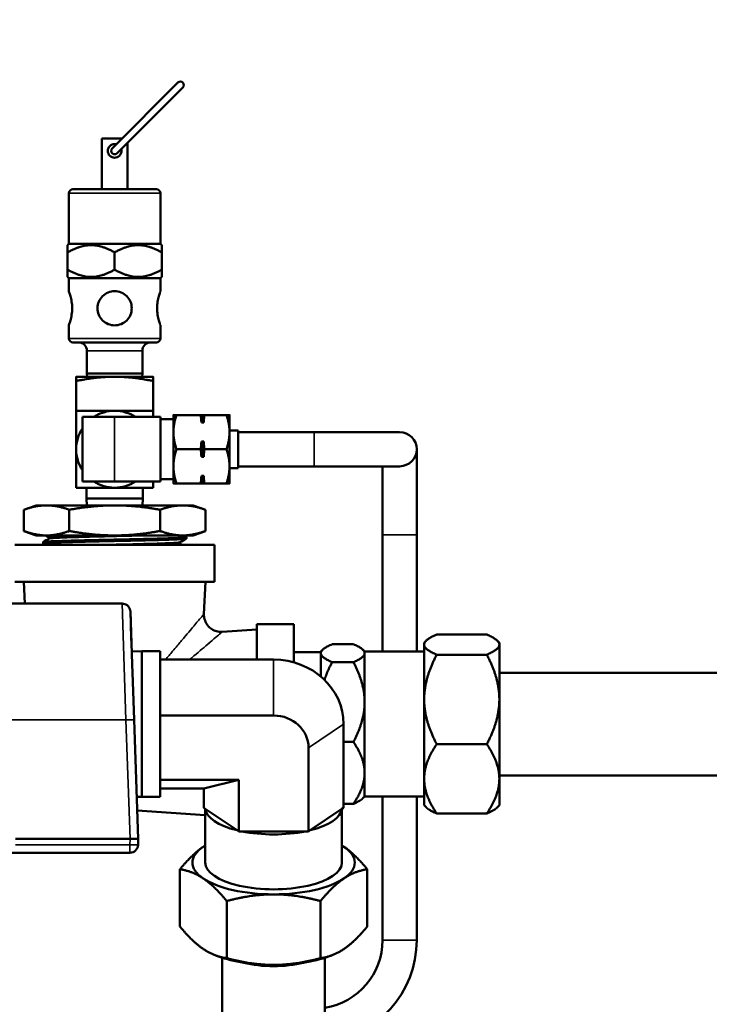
# Model space of a CAD drawing. Header units: inches. Extents: x 1 to 237, y 4 to 150.
# Tile 36 of 237: x 34.17 to 39.21, y 124.3 to 131.5. Entities that reach past the tile are written whole.
import ezdxf

# ---------------------------------------------------------------- set-up
doc = ezdxf.new("R2010")
doc.units = ezdxf.units.IN
doc.header["$LTSCALE"] = 7
doc.header["$MEASUREMENT"] = 0
for name, color, linetype, lineweight in [('Dimension (ANSI)', 7, 'Continuous', 25), ('Visible (ANSI)', 7, 'Continuous', 50), ('Visible Narrow (ANSI)', 7, 'Continuous', 35)]:
    doc.layers.add(name, color=color, linetype=linetype, lineweight=lineweight)
doc.styles.add('Dimension Text', font='tahoma.ttf')
doc.dimstyles.new('Dual Dimension', dxfattribs={"dimscale": 7, "dimtxt": 0.12, "dimasz": 0.098425, "dimexe": 0.125, "dimexo": 0.0625, "dimgap": 0.031496, "dimtad": 0, "dimtih": 1, "dimtoh": 1, "dimrnd": 1e-08, "dimzin": 4, "dimdsep": 46, "dimtxsty": 'Dimension Text', "dimcen": 0.09, "dimdle": 0.393701, "dimclrd": 256, "dimclre": 256, "dimclrt": 256, "dimadec": 0, "dimazin": 1, "dimtfac": 1, "dimtofl": 0, "dimtmove": 0, "dimatfit": 3, "dimfxl": 1, "dimtolj": 1, "dimtzin": 4, "dimlwd": -1, "dimlwe": -1, "dimarcsym": 0})

# ---------------------------------------------------------------- blocks, each defined once
blk = doc.blocks.new('*D10')
at = {"layer": 'Defpoints', "color": 0, "transparency": 16777216}
for p in [(20.6089, 136.146), (20.6089, 123.4689), (99.1107, 113.146)]:
    blk.add_point(p, dxfattribs=at)
at = {"layer": 'Dimension (ANSI)', "transparency": 16777216}
for p, q in [((20.6089, 123.9064), (20.6089, 137.021)), ((99.1107, 113.5835), (99.1107, 137.021)), ((21.2979, 136.146), (55.6692, 136.146)), ((98.4217, 136.146), (64.0504, 136.146))]:
    blk.add_line(p, q, dxfattribs=at)
for points in [[(21.2979, 136.2609), (21.2979, 136.0312), (20.6089, 136.146)], [(98.4217, 136.2609), (98.4217, 136.0312), (99.1107, 136.146)]]:
    blk.add_solid(points, dxfattribs=at)
at = {"layer": 'Dimension (ANSI)', "transparency": 16777216, "insert": (59.8598, 136.146), "char_height": 0.84, "attachment_point": 5, "style": 'Dimension Text'}
blk.add_mtext('\\A1;{\\H3.0x;(}\\S78.50^ 1993.9 mm;{\\H3.0x;)}', dxfattribs=at)
blk = doc.blocks.new('*D11')
at = {"layer": 'Defpoints', "color": 0, "transparency": 16777216}
for p in [(10.074, 130.5955), (33.1961, 130.5955), (38.0511, 76.336)]:
    blk.add_point(p, dxfattribs=at)
at = {"layer": 'Dimension (ANSI)', "transparency": 16777216}
for p, q in [((32.7586, 130.5955), (9.199, 130.5955)), ((10.074, 129.9066), (10.074, 105.3516)), ((10.074, 77.025), (10.074, 101.58)), ((37.6136, 76.336), (9.199, 76.336))]:
    blk.add_line(p, q, dxfattribs=at)
for points in [[(9.9592, 129.9066), (10.1888, 129.9066), (10.074, 130.5955)], [(9.9592, 77.025), (10.1888, 77.025), (10.074, 76.336)]]:
    blk.add_solid(points, dxfattribs=at)
at = {"layer": 'Dimension (ANSI)', "transparency": 16777216, "insert": (10.074, 103.4658), "char_height": 0.84, "attachment_point": 5, "style": 'Dimension Text'}
blk.add_mtext('\\A1;{\\H3.0x;(}\\S54.26^ 1378.2 mm;{\\H3.0x;)}', dxfattribs=at)

msp = doc.modelspace()

# ---------------------------------------------------------------- linework, layer by layer
at = {"layer": 'Visible (ANSI)'}
for p, q in [((35.3262, 131.0371), (34.8454, 130.5562)), ((34.8807, 130.5209), (35.3616, 131.0017)), ((34.9177, 130.6285), (34.7696, 130.6285)), ((34.7696, 130.2585), (34.7696, 130.6285)), ((34.9566, 130.2585), (34.9566, 130.5967)), ((34.5281, 129.8585), (34.5281, 130.2285)), ((35.1681, 130.2585), (34.5581, 130.2585)), ((35.1981, 129.8585), (35.1981, 130.2285)), ((34.5281, 129.8585), (34.5191, 129.8495)), ((34.5191, 129.7963), (34.5191, 129.8495)), ((34.5191, 129.6708), (34.5191, 129.7963)), ((35.1981, 129.8585), (34.5281, 129.8585)), ((34.8631, 129.6708), (34.8631, 129.7963)), ((35.1981, 129.8585), (35.2071, 129.8495)), ((35.2071, 129.8495), (35.2071, 129.7963)), ((35.2071, 129.6708), (35.2071, 129.7963)), ((34.5191, 129.6708), (34.5191, 129.6175)), ((35.2071, 129.6175), (35.2071, 129.6708)), ((34.5281, 129.6085), (34.5191, 129.6175)), ((35.1981, 129.6085), (34.5281, 129.6085)), ((34.5281, 129.5135), (34.5281, 129.6085)), ((35.1981, 129.6085), (35.2071, 129.6175)), ((35.1981, 129.5135), (35.1981, 129.6085)), ((34.5281, 129.1685), (34.5281, 129.2635)), ((35.1981, 129.1685), (35.1981, 129.2635)), ((34.5581, 129.1385), (35.1681, 129.1385)), ((34.6606, 129.0785), (34.6606, 128.9115)), ((35.0656, 129.0785), (35.0656, 128.9115)), ((34.8631, 128.8885), (34.5821, 128.8885)), ((34.5821, 128.8574), (34.5821, 128.6395)), ((34.6606, 128.9115), (35.0656, 128.9115)), ((34.6614, 128.8885), (34.6606, 128.9115)), ((35.1441, 128.8885), (34.8631, 128.8885)), ((35.0648, 128.8885), (35.0656, 128.9115)), ((35.1441, 128.8574), (35.1441, 128.6395)), ((34.8631, 128.5945), (34.6271, 128.5945)), ((34.6271, 128.1225), (34.6271, 128.5945)), ((34.8631, 128.5945), (35.1991, 128.5945)), ((35.1991, 128.5945), (35.1991, 128.1225)), ((35.2931, 128.5773), (35.1991, 128.5773)), ((35.2931, 128.6085), (35.2931, 128.4835)), ((35.4928, 128.6085), (35.3154, 128.6085)), ((35.4975, 128.5529), (35.4975, 128.6085)), ((35.4975, 128.6085), (35.5143, 128.6085)), ((35.5143, 128.5529), (35.5143, 128.6085)), ((35.6807, 128.6085), (35.5189, 128.6085)), ((35.7031, 128.4835), (35.7031, 128.6085)), ((35.5143, 128.5529), (35.4975, 128.5529)), ((35.7031, 128.496), (35.7671, 128.496)), ((35.7671, 128.496), (35.7671, 128.221)), ((35.2931, 128.4835), (35.2931, 128.2335)), ((35.7031, 128.2335), (35.7031, 128.4835)), ((35.7671, 128.4835), (36.3221, 128.4835)), ((36.9471, 128.4835), (36.3221, 128.4835)), ((35.4928, 128.3585), (35.3154, 128.3585)), ((35.4975, 128.3029), (35.4975, 128.4142)), ((35.4975, 128.4142), (35.5143, 128.4142)), ((35.5143, 128.3029), (35.5143, 128.4142)), ((35.6807, 128.3585), (35.5189, 128.3585)), ((37.0721, 127.7335), (37.0721, 128.3585)), ((35.5143, 128.3029), (35.4975, 128.3029)), ((35.2931, 128.2335), (35.2931, 128.1085)), ((35.7031, 128.1085), (35.7031, 128.2335)), ((35.7031, 128.221), (35.7671, 128.221)), ((35.7671, 128.2335), (36.3221, 128.2335)), ((36.3221, 128.2335), (36.9471, 128.2335)), ((36.8221, 128.2335), (36.8221, 127.7335)), ((35.2931, 128.1398), (35.1991, 128.1398)), ((35.4975, 128.1085), (35.4975, 128.1642)), ((35.4975, 128.1642), (35.5143, 128.1642)), ((35.5143, 128.1085), (35.5143, 128.1642)), ((34.8631, 128.1225), (34.6271, 128.1225)), ((34.6578, 127.9994), (34.6578, 128.0775)), ((34.8631, 128.1225), (35.1991, 128.1225)), ((35.0684, 127.9994), (35.0684, 128.0775)), ((35.4928, 128.1085), (35.3154, 128.1085)), ((35.5143, 128.1085), (35.4975, 128.1085)), ((35.6807, 128.1085), (35.5189, 128.1085)), ((35.0684, 127.9994), (34.6578, 127.9994)), ((34.6594, 127.9485), (34.6578, 127.9994)), ((35.0668, 127.9485), (35.0684, 127.9994)), ((34.2881, 127.9485), (34.1991, 127.9162)), ((34.3651, 127.9485), (34.2881, 127.9485)), ((34.8631, 127.9485), (34.3651, 127.9485)), ((35.361, 127.9485), (34.8631, 127.9485)), ((35.4381, 127.9485), (35.361, 127.9485)), ((35.4381, 127.9485), (35.527, 127.9162)), ((34.1991, 127.7609), (34.1991, 127.9162)), ((34.5311, 127.7609), (34.5311, 127.9162)), ((35.195, 127.7609), (35.195, 127.9162)), ((35.527, 127.7609), (35.527, 127.9162)), ((34.2881, 127.7285), (34.1991, 127.7609)), ((34.3651, 127.7285), (34.2881, 127.7285)), ((34.3841, 127.7144), (34.3596, 127.7285)), ((34.3651, 127.7285), (34.8631, 127.7285)), ((34.3841, 127.7146), (34.3841, 127.7059)), ((35.361, 127.7285), (34.8631, 127.7285)), ((35.4381, 127.7285), (35.361, 127.7285)), ((35.3659, 127.7285), (35.3873, 127.7162)), ((35.3874, 127.7057), (35.3877, 127.7157)), ((35.4381, 127.7285), (35.527, 127.7609)), ((36.8221, 127.7335), (36.8221, 126.8805)), ((37.0721, 127.7335), (37.0721, 126.8805)), ((34.1331, 127.6605), (35.5931, 127.6605)), ((34.3399, 127.67), (34.3396, 127.68)), ((34.3559, 127.6605), (34.3403, 127.6696)), ((35.3409, 127.6787), (35.3409, 127.67)), ((35.3409, 127.6702), (35.3577, 127.6605)), ((35.5931, 127.6605), (35.5931, 127.3905)), ((35.5931, 127.3905), (34.1331, 127.3905)), ((34.2066, 127.2305), (34.1997, 127.3905)), ((35.5163, 127.1543), (35.5265, 127.3905)), ((34.9181, 127.2305), (34.0746, 127.2305)), ((34.9181, 127.2305), (34.9181, 127.2305)), ((34.9781, 127.1726), (34.9915, 126.7889)), ((34.982, 127.0608), (34.9867, 126.9255)), ((35.9031, 126.8209), (35.9031, 127.0805)), ((35.9031, 127.0805), (36.1731, 127.0805)), ((36.1731, 126.8008), (36.1731, 127.0805)), ((35.6497, 127.0242), (35.9031, 127.0415)), ((37.5842, 127.0043), (37.218, 127.0043)), ((35.3378, 126.9428), (35.3378, 126.9428)), ((36.4531, 126.9338), (36.6091, 126.9338)), ((37.1261, 126.9445), (37.1402, 126.9587)), ((37.1261, 126.9445), (37.1261, 126.9307)), ((37.1261, 126.5303), (37.1261, 126.9307)), ((37.6761, 126.9445), (37.6619, 126.9587)), ((37.6761, 126.9307), (37.6761, 126.9445)), ((37.6761, 126.5303), (37.6761, 126.9307)), ((34.9883, 126.8805), (35.0628, 126.8828)), ((35.0628, 125.8183), (35.0628, 126.8828)), ((35.0628, 126.8828), (35.1954, 126.8828)), ((35.1954, 126.8828), (35.1954, 125.8183)), ((35.4965, 126.8935), (35.4966, 126.8935)), ((36.1731, 126.8755), (36.3711, 126.8755)), ((36.3711, 126.8805), (36.3837, 126.8932)), ((36.3711, 126.8805), (36.3711, 126.8682)), ((36.3711, 126.6969), (36.3711, 126.8682)), ((36.6911, 126.8805), (36.6785, 126.8932)), ((36.6911, 126.8682), (36.6911, 126.8805)), ((36.6911, 126.8805), (37.1261, 126.8805)), ((36.6911, 126.511), (36.6911, 126.8682)), ((37.5842, 126.8572), (37.218, 126.8572)), ((34.9915, 126.7889), (34.996, 126.66)), ((35.1954, 126.8209), (36.0254, 126.8209)), ((36.4531, 126.8026), (36.6091, 126.8026)), ((40.6586, 126.7255), (37.6761, 126.7255)), ((34.996, 126.66), (35.0057, 126.3813)), ((36.6911, 125.9933), (36.6911, 126.511)), ((37.1261, 125.9502), (37.1261, 126.5303)), ((37.6761, 125.9502), (37.6761, 126.5303)), ((35.1954, 126.4128), (36.0254, 126.4128)), ((35.0361, 125.5105), (35.0057, 126.3813)), ((36.5363, 126.3505), (36.5363, 125.7393)), ((36.5363, 126.2193), (36.6091, 126.2193)), ((37.5842, 126.2035), (37.218, 126.2035)), ((36.2809, 126.1776), (36.2809, 125.5664)), ((36.6911, 125.8205), (36.6911, 125.9933)), ((35.1954, 125.9425), (35.7699, 125.9425)), ((35.5144, 125.8802), (35.7699, 125.9425)), ((35.7699, 125.9425), (35.7699, 125.5664)), ((37.1261, 125.9502), (37.1261, 125.7565)), ((40.6586, 125.9755), (37.6761, 125.9755)), ((37.6761, 125.7565), (37.6761, 125.9502)), ((35.1954, 125.8802), (35.5144, 125.8802)), ((35.5144, 125.8802), (35.5144, 125.7393)), ((35.0253, 125.8194), (35.0628, 125.8183)), ((35.0628, 125.8183), (35.1954, 125.8183)), ((36.5363, 125.7673), (36.6091, 125.7673)), ((36.6911, 125.8205), (36.6785, 125.8079)), ((36.6911, 125.8205), (37.1261, 125.8205)), ((36.8221, 125.8205), (36.8221, 124.771)), ((37.0721, 125.8205), (37.0721, 124.771)), ((35.0288, 125.7191), (35.5254, 125.6853)), ((35.5258, 125.7317), (35.5144, 125.7393)), ((35.5254, 125.338), (35.5254, 125.7319)), ((35.7586, 125.5741), (35.5258, 125.7317)), ((36.525, 125.7317), (36.2922, 125.5741)), ((36.5363, 125.7393), (36.525, 125.7317)), ((36.5254, 125.338), (36.5254, 125.7319)), ((37.1261, 125.7565), (37.1402, 125.7424)), ((37.5842, 125.6968), (37.218, 125.6968)), ((37.6761, 125.7565), (37.6619, 125.7424)), ((35.7699, 125.5664), (35.7586, 125.5741)), ((35.7926, 125.5664), (35.7699, 125.5664)), ((36.2582, 125.5664), (35.7926, 125.5664)), ((36.2809, 125.5664), (36.2582, 125.5664)), ((36.2922, 125.5741), (36.2809, 125.5664)), ((34.9761, 125.5105), (34.1382, 125.5105)), ((35.0361, 125.5105), (34.9761, 125.5105)), ((35.0346, 125.4685), (35.0361, 125.5105)), ((34.0264, 125.4105), (34.9747, 125.4105)), ((35.3401, 124.8713), (35.3401, 125.2892)), ((36.7107, 124.8713), (36.7107, 125.2892)), ((35.6827, 124.6394), (35.6827, 125.0573)), ((36.368, 124.6394), (36.368, 125.0573)), ((35.6231, 124.652), (35.604, 124.6589)), ((35.6504, 124.6428), (35.6504, 123.6488)), ((36.4004, 124.6428), (36.4004, 123.6488)), ((36.4277, 124.652), (36.4468, 124.6589))]:
    msp.add_line(p, q, dxfattribs=at)
for centre, radius, start, end in [((35.3439, 131.0194), 0.025, 315, 135), ((34.8631, 130.5385), 0.025, 135, 315), ((34.5581, 130.2285), 0.03, 90, 180), ((35.1681, 130.2285), 0.03, 0, 90), ((34.5581, 129.1685), 0.03, 180, 270), ((35.1681, 129.1685), 0.03, 270, 0), ((34.6006, 129.0785), 0.06, 0, 90), ((35.1256, 129.0785), 0.06, 90, 180), ((34.8631, 128.3585), 0.281, 90, 122.87491), ((34.8631, 128.3585), 0.281, 57.12509, 90), ((34.8631, 128.3585), 0.281, 147.12509, 180), ((36.9471, 128.3585), 0.125, 270, 90), ((34.8631, 128.3585), 0.281, 180, 212.87491), ((34.8631, 128.3585), 0.281, 237.12509, 270), ((34.8631, 128.3585), 0.281, 270, 302.87491), ((34.9747, 125.4705), 0.06, 270, 358), ((36.3221, 124.771), 0.75, 275.99349, 0), ((36.3221, 124.771), 0.5, 279.01095, 0)]:
    msp.add_arc(centre, radius, start, end, dxfattribs=at)
for centre, major_axis, ratio, start_param, end_param in [((36.0254, 126.3505), (0.511, 0), 0.920505, 0, 1.570796), ((36.0254, 126.1776), (0.2555, 0), 0.920505, 0, 1.570796), ((36.0254, 125.7393), (-0.5, 0), 0.390731, 0.039296, 1.007901), ((36.0254, 125.7393), (0.5, 0), 0.390731, 5.275284, 6.243889), ((36.0254, 125.7393), (-0.5, 0), 0.390731, 1.086494, 2.055099), ((36.0254, 125.338), (-0.5935, 0), 0.390731, 5.759587, 6.806784), ((36.0254, 125.338), (-0.5935, 0), 0.390731, 5.714222, 5.759587), ((36.0254, 125.338), (-0.5935, 0), 0.390731, 3.665191, 3.710556), ((36.0254, 125.338), (0.5935, 0), 0.390731, 5.759587, 6.806784), ((36.0254, 125.338), (-0.5, 0), 0.390731, 0, 3.141593), ((36.0254, 125.338), (0.5935, 0), 0.390731, 3.665191, 4.712389), ((36.0254, 125.338), (0.5935, 0), 0.390731, 4.712389, 5.759587), ((36.0254, 124.8225), (-0.5935, 0), 0.390731, 0.825979, 1.570796), ((36.0254, 124.8225), (-0.5935, 0), 0.390731, 1.570796, 2.315613), ((36.0254, 124.7341), (0.392, 0), 0.390731, 4.123345, 5.301433)]:
    msp.add_ellipse(centre, major_axis=major_axis, ratio=ratio, start_param=start_param, end_param=end_param, dxfattribs=at)
for points, knots in [([(34.9131, 130.5385), (34.9131, 130.5321), (34.9118, 130.5254), (34.9066, 130.5131), (34.9028, 130.5076), (34.8941, 130.4988), (34.8885, 130.495), (34.8762, 130.4899), (34.8695, 130.4885), (34.8567, 130.4885), (34.8499, 130.4899), (34.8376, 130.495), (34.8321, 130.4988), (34.8233, 130.5076), (34.8195, 130.5131), (34.8144, 130.5254), (34.8131, 130.5321), (34.8131, 130.5385), (34.8131, 130.545), (34.8144, 130.5517), (34.8195, 130.564), (34.8233, 130.5695), (34.8321, 130.5783), (34.8376, 130.5821), (34.8499, 130.5872), (34.8567, 130.5885), (34.8673, 130.5885), (34.8717, 130.588), (34.876, 130.5868)], [-0.3918707, -0.3918707, -0.3918707, -0.3918707, -0.3427956, -0.3427956, -0.2937205, -0.2937205, -0.2448279, -0.2448279, -0.1959354, -0.1959354, -0.1470428, -0.1470428, -0.0981502, -0.0981502, -0.0490751, -0.0490751, 0, 0, 0, 0.0490751, 0.0490751, 0.0981502, 0.0981502, 0.1470428, 0.1470428, 0.1959354, 0.1959354, 0.2283593, 0.2283593, 0.2283593, 0.2283593]), ([(34.5281, 129.5135), (34.5281, 129.5135), (34.5293, 129.5103), (34.5338, 129.4975), (34.5369, 129.4879), (34.543, 129.4659), (34.5462, 129.452), (34.5509, 129.4212), (34.5523, 129.4044), (34.5523, 129.3885)], [0.483503, 0.483503, 0.483503, 0.483503, 0.6043335, 0.6043335, 0.7251639, 0.7251639, 0.846085, 0.846085, 0.967006, 0.967006, 0.967006, 0.967006]), ([(34.9881, 129.3885), (34.9881, 129.3727), (34.9849, 129.3559), (34.9721, 129.3251), (34.9625, 129.3112), (34.9405, 129.2891), (34.9265, 129.2796), (34.8957, 129.2667), (34.8789, 129.2635), (34.8472, 129.2635), (34.8304, 129.2667), (34.7996, 129.2796), (34.7857, 129.2891), (34.7637, 129.3112), (34.7541, 129.3251), (34.7413, 129.3559), (34.7381, 129.3727), (34.7381, 129.3885), (34.7381, 129.4044), (34.7413, 129.4212), (34.7541, 129.452), (34.7637, 129.4659), (34.7857, 129.4879), (34.7996, 129.4975), (34.8304, 129.5103), (34.8472, 129.5135), (34.8789, 129.5135), (34.8957, 129.5103), (34.9265, 129.4975), (34.9405, 129.4879), (34.9625, 129.4659), (34.9721, 129.452), (34.9849, 129.4212), (34.9881, 129.4044), (34.9881, 129.3885)], [-0.967006, -0.967006, -0.967006, -0.967006, -0.846085, -0.846085, -0.725164, -0.725164, -0.604333, -0.604333, -0.483503, -0.483503, -0.362673, -0.362673, -0.241842, -0.241842, -0.120921, -0.120921, 0, 0, 0, 0.120921, 0.120921, 0.241842, 0.241842, 0.362673, 0.362673, 0.483503, 0.483503, 0.604333, 0.604333, 0.725164, 0.725164, 0.846085, 0.846085, 0.967006, 0.967006, 0.967006, 0.967006]), ([(35.1981, 129.2635), (35.1981, 129.2635), (35.1968, 129.2667), (35.1924, 129.2796), (35.1892, 129.2891), (35.1832, 129.3112), (35.1799, 129.3251), (35.1752, 129.3559), (35.1739, 129.3727), (35.1739, 129.4044), (35.1752, 129.4212), (35.1799, 129.452), (35.1832, 129.4659), (35.1892, 129.4879), (35.1924, 129.4975), (35.1968, 129.5103), (35.1981, 129.5135), (35.1981, 129.5135)], [-1.4505091, -1.4505091, -1.4505091, -1.4505091, -1.3296786, -1.3296786, -1.2088482, -1.2088482, -1.0879271, -1.0879271, -0.967006, -0.967006, -0.846085, -0.846085, -0.7251639, -0.7251639, -0.6043335, -0.6043335, -0.483503, -0.483503, -0.483503, -0.483503]), ([(34.5523, 129.3885), (34.5523, 129.3727), (34.5509, 129.3559), (34.5462, 129.3251), (34.543, 129.3112), (34.5369, 129.2891), (34.5338, 129.2796), (34.5293, 129.2667), (34.5281, 129.2635), (34.5281, 129.2635)], [-0.967006, -0.967006, -0.967006, -0.967006, -0.846085, -0.846085, -0.7251639, -0.7251639, -0.6043335, -0.6043335, -0.483503, -0.483503, -0.483503, -0.483503]), ([(35.3873, 127.7162), (35.3874, 127.7161), (35.3874, 127.7161), (35.388, 127.7156), (35.3875, 127.7152), (35.3856, 127.7147), (35.385, 127.7145), (35.383, 127.7141), (35.3813, 127.7139), (35.3761, 127.7133), (35.372, 127.7129), (35.3635, 127.7122), (35.3596, 127.712), (35.3538, 127.7116), (35.3524, 127.7115), (35.3486, 127.7113), (35.3462, 127.7112), (35.3387, 127.7108), (35.3335, 127.7105), (35.3206, 127.7099), (35.3127, 127.7095), (35.301, 127.7091), (35.2978, 127.7089), (35.2881, 127.7086), (35.2814, 127.7083), (35.2634, 127.7077), (35.2517, 127.7073), (35.2312, 127.7067), (35.2227, 127.7064), (35.2111, 127.7061), (35.2083, 127.706), (35.2006, 127.7058), (35.1956, 127.7057), (35.1819, 127.7053), (35.1729, 127.705), (35.1506, 127.7044), (35.137, 127.7041), (35.118, 127.7036), (35.1128, 127.7035), (35.0977, 127.7031), (35.0875, 127.7029), (35.0625, 127.7023), (35.0474, 127.7019), (35.0199, 127.7013), (35.0076, 127.701), (34.9913, 127.7007), (34.9874, 127.7006), (34.9772, 127.7004), (34.9709, 127.7002), (34.9494, 127.6997), (34.9341, 127.6994), (34.9048, 127.6987), (34.8908, 127.6984), (34.8649, 127.6979), (34.8529, 127.6976), (34.8271, 127.697), (34.8133, 127.6967), (34.7829, 127.6961), (34.7663, 127.6957), (34.7409, 127.6952), (34.7319, 127.695), (34.7161, 127.6946), (34.7092, 127.6945), (34.6929, 127.6941), (34.6835, 127.6939), (34.6553, 127.6932), (34.6368, 127.6928), (34.6089, 127.6921), (34.5992, 127.6918), (34.5748, 127.6912), (34.5604, 127.6908), (34.5335, 127.6901), (34.521, 127.6898), (34.5042, 127.6893), (34.4995, 127.6891), (34.4723, 127.6883), (34.4516, 127.6876), (34.4269, 127.6866), (34.4208, 127.6864), (34.4056, 127.6858), (34.3971, 127.6854), (34.3824, 127.6846), (34.3761, 127.6843), (34.3683, 127.6838), (34.3663, 127.6837), (34.3632, 127.6834), (34.3621, 127.6834), (34.3576, 127.683), (34.3547, 127.6827), (34.3483, 127.6821), (34.3453, 127.6817), (34.3419, 127.6811), (34.341, 127.6808), (34.34, 127.6805), (34.3398, 127.6803), (34.3396, 127.6801), (34.3396, 127.6801), (34.3396, 127.68)], [-6.32326, -6.32326, -6.32326, -6.32326, -6.311023, -6.311023, -6.168142, -6.168142, -6.120577, -6.120577, -6.033745, -6.033745, -5.896768, -5.896768, -5.800994, -5.800994, -5.771115, -5.771115, -5.721979, -5.721979, -5.630057, -5.630057, -5.510214, -5.510214, -5.465695, -5.465695, -5.380056, -5.380056, -5.245059, -5.245059, -5.155284, -5.155284, -5.126416, -5.126416, -5.077673, -5.077673, -4.992328, -4.992328, -4.870043, -4.870043, -4.825184, -4.825184, -4.739463, -4.739463, -4.616104, -4.616104, -4.517994, -4.517994, -4.487742, -4.487742, -4.438438, -4.438438, -4.320743, -4.320743, -4.213799, -4.213799, -4.122791, -4.122791, -4.017226, -4.017226, -3.889138, -3.889138, -3.818727, -3.818727, -3.764041, -3.764041, -3.68809, -3.68809, -3.533267, -3.533267, -3.447731, -3.447731, -3.315351, -3.315351, -3.190414, -3.190414, -3.141651, -3.141651, -2.89781, -2.89781, -2.812189, -2.812189, -2.674036, -2.674036, -2.548747, -2.548747, -2.49996, -2.49996, -2.470981, -2.470981, -2.380593, -2.380593, -2.24686, -2.24686, -2.161216, -2.161216, -2.116689, -2.116689, -2.088397, -2.088397, -2.088397, -2.088397]), ([(34.3403, 127.6696), (34.3403, 127.6696), (34.3402, 127.6696), (34.3397, 127.6699), (34.3398, 127.6702), (34.3411, 127.6708), (34.3421, 127.6711), (34.3455, 127.6717), (34.348, 127.6721), (34.3553, 127.6728), (34.3603, 127.6732), (34.3684, 127.6738), (34.3707, 127.6739), (34.3787, 127.6744), (34.3848, 127.6747), (34.3978, 127.6754), (34.4046, 127.6757), (34.418, 127.6763), (34.4247, 127.6766), (34.4406, 127.6772), (34.4502, 127.6775), (34.4726, 127.6783), (34.4857, 127.6787), (34.5044, 127.6793), (34.5095, 127.6794), (34.524, 127.6798), (34.5337, 127.6801), (34.5562, 127.6807), (34.5691, 127.6811), (34.5931, 127.6817), (34.6042, 127.682), (34.6281, 127.6826), (34.6411, 127.6829), (34.6743, 127.6837), (34.6948, 127.6841), (34.7222, 127.6847), (34.7288, 127.6849), (34.7501, 127.6854), (34.7649, 127.6857), (34.7941, 127.6864), (34.8085, 127.6867), (34.8353, 127.6873), (34.8477, 127.6875), (34.8882, 127.6884), (34.9163, 127.689), (34.9549, 127.6898), (34.9656, 127.6901), (34.9834, 127.6905), (34.9906, 127.6906), (35.0166, 127.6912), (35.0351, 127.6917), (35.067, 127.6924), (35.0806, 127.6927), (35.1053, 127.6933), (35.1164, 127.6936), (35.1404, 127.6942), (35.1532, 127.6945), (35.1759, 127.6951), (35.186, 127.6954), (35.201, 127.6958), (35.2061, 127.6959), (35.2271, 127.6966), (35.2422, 127.697), (35.2665, 127.6979), (35.2761, 127.6982), (35.2926, 127.6988), (35.2996, 127.6991), (35.3142, 127.6996), (35.3215, 127.7), (35.3349, 127.7006), (35.3409, 127.7009), (35.3491, 127.7013), (35.3516, 127.7015), (35.3568, 127.7018), (35.3595, 127.702), (35.3704, 127.7028), (35.3768, 127.7034), (35.383, 127.7042), (35.3844, 127.7045), (35.3867, 127.7051), (35.3873, 127.7054), (35.3874, 127.7057), (35.3874, 127.7057), (35.3874, 127.7057)], [-6.325186, -6.325186, -6.325186, -6.325186, -6.319971, -6.319971, -6.210302, -6.210302, -6.116044, -6.116044, -5.995592, -5.995592, -5.850345, -5.850345, -5.797295, -5.797295, -5.677859, -5.677859, -5.568726, -5.568726, -5.474622, -5.474622, -5.353395, -5.353395, -5.207238, -5.207238, -5.154731, -5.154731, -5.058432, -5.058432, -4.9385, -4.9385, -4.841207, -4.841207, -4.731066, -4.731066, -4.565415, -4.565415, -4.513034, -4.513034, -4.397921, -4.397921, -4.287551, -4.287551, -4.193075, -4.193075, -3.978742, -3.978742, -3.895694, -3.895694, -3.839338, -3.839338, -3.691112, -3.691112, -3.577958, -3.577958, -3.481858, -3.481858, -3.366006, -3.366006, -3.26962, -3.26962, -3.218599, -3.218599, -3.055455, -3.055455, -2.93872, -2.93872, -2.843687, -2.843687, -2.731442, -2.731442, -2.622655, -2.622655, -2.571016, -2.571016, -2.509248, -2.509248, -2.299637, -2.299637, -2.205684, -2.205684, -2.097093, -2.097093, -2.093765, -2.093765, -2.093765, -2.093765]), ([(34.3841, 127.7146), (34.3841, 127.7159), (34.3929, 127.7171), (34.4351, 127.7202), (34.478, 127.722), (34.5817, 127.7254), (34.6389, 127.727), (34.7007, 127.7285)], [0.91649679, 0.91649679, 0.91649679, 0.91649679, 0.921875, 0.921875, 0.9296875, 0.9296875, 0.93635438, 0.93635438, 0.93635438, 0.93635438]), ([(34.3845, 127.7062), (34.3864, 127.7073), (34.395, 127.7084), (34.4351, 127.7113), (34.478, 127.7131), (34.5899, 127.7168), (34.6588, 127.7186), (34.8071, 127.7222), (34.8863, 127.7241), (34.9981, 127.7268), (35.0336, 127.7277), (35.0673, 127.7285)], [0.9171673, 0.9171673, 0.9171673, 0.9171673, 0.921875, 0.921875, 0.9296875, 0.9296875, 0.9375, 0.9375, 0.9453125, 0.9453125, 0.9490835, 0.9490835, 0.9490835, 0.9490835]), ([(34.8421, 127.6605), (34.8847, 127.6616), (34.9275, 127.6626), (35.0439, 127.6654), (35.1144, 127.6672), (35.2313, 127.6709), (35.2775, 127.6727), (35.3267, 127.6759), (35.3383, 127.6772), (35.3405, 127.6785)], [0.83940937, 0.83940937, 0.83940937, 0.83940937, 0.84375, 0.84375, 0.8515625, 0.8515625, 0.859375, 0.859375, 0.86493803, 0.86493803, 0.86493803, 0.86493803]), ([(35.1856, 127.6605), (35.238, 127.6622), (35.2796, 127.6639), (35.3292, 127.6671), (35.3409, 127.6685), (35.3409, 127.67)], [0.85213849, 0.85213849, 0.85213849, 0.85213849, 0.859375, 0.859375, 0.86560681, 0.86560681, 0.86560681, 0.86560681]), ([(34.9181, 127.2305), (34.9243, 127.2305), (34.9307, 127.2295), (34.9426, 127.2256), (34.9485, 127.2227), (34.9587, 127.2151), (34.9632, 127.2105), (34.9705, 127.2001), (34.9734, 127.1944), (34.9763, 127.1853), (34.977, 127.1821), (34.9777, 127.1773), (34.9779, 127.1757), (34.978, 127.1738), (34.978, 127.1735), (34.978, 127.1731), (34.978, 127.173), (34.978, 127.1728), (34.9781, 127.1727), (34.9781, 127.1726), (34.9781, 127.1726), (34.9781, 127.1726), (34.9781, 127.1726), (34.9781, 127.1726), (34.9781, 127.1726), (34.9781, 127.1726), (34.9781, 127.1726), (34.9781, 127.1726), (34.9781, 127.1726), (34.9781, 127.1726), (34.9781, 127.1725), (34.9781, 127.1724), (34.9781, 127.1722), (34.9781, 127.171), (34.9782, 127.1692), (34.9785, 127.1596), (34.979, 127.1466), (34.9796, 127.1279)], [0.000003, 0.000003, 0.000003, 0.000003, 0.0476062, 0.0476062, 0.0960408, 0.0960408, 0.1444583, 0.1444583, 0.1923573, 0.1923573, 0.2171758, 0.2171758, 0.2292827, 0.2292827, 0.2315509, 0.2315509, 0.2324015, 0.2324015, 0.2330394, 0.2330394, 0.2331131, 0.2331131, 0.2331537, 0.2331537, 0.2332284, 0.2332284, 0.2355808, 0.2355808, 0.241886, 0.241886, 0.2608019, 0.2608019, 0.3175541, 0.3175541, 0.4879367, 0.4879367, 0.9228148, 0.9228148, 0.9228148, 0.9228148]), ([(35.5163, 127.1543), (35.5158, 127.1415), (35.5173, 127.1284), (35.5243, 127.1033), (35.5298, 127.091), (35.5445, 127.0687), (35.5539, 127.0585), (35.5749, 127.0422), (35.5867, 127.0357), (35.6115, 127.0268), (35.6249, 127.0243), (35.642, 127.0239), (35.6459, 127.024), (35.6497, 127.0242)], [0, 0, 0, 0, 0.0980917, 0.0980917, 0.1984362, 0.1984362, 0.30137, 0.30137, 0.4012786, 0.4012786, 0.5023994, 0.5023994, 0.5316698, 0.5316698, 0.5316698, 0.5316698])]:
    msp.add_open_spline(points, degree=3, knots=knots, dxfattribs=at)
for points in [[(34.9114, 130.5515), (34.9125, 130.5472), (34.9131, 130.5428), (34.9131, 130.5385)], [(34.3399, 127.6804), (34.3548, 127.689), (34.3697, 127.6976), (34.3845, 127.7062)], [(35.387, 127.7053), (35.3715, 127.6964), (35.356, 127.6874), (35.3405, 127.6785)]]:
    msp.add_open_spline(points, degree=3, dxfattribs=at)
for points, weights in [([(34.8631, 129.7963), (34.6911, 129.8956), (34.5191, 129.7963)], [1.29460609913, 1.49488235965, 1.29460609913]), ([(35.2071, 129.7963), (35.0351, 129.8956), (34.8631, 129.7963)], [1.29460609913, 1.49488235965, 1.29460609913]), ([(34.8631, 129.6708), (34.6911, 129.5715), (34.5191, 129.6708)], [1.35649527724, 1.56634582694, 1.35649527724]), ([(35.2071, 129.6708), (35.0351, 129.5715), (34.8631, 129.6708)], [1.35649527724, 1.56634582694, 1.35649527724]), ([(34.5821, 128.8574), (34.5821, 128.8885), (34.5821, 128.8885)], [1.01772835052, 1.10838025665, 1]), ([(34.8631, 128.8885), (34.7467, 128.8885), (34.5821, 128.8574)], [1, 1.10838025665, 1.01772835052]), ([(35.1441, 128.8574), (34.9795, 128.8885), (34.8631, 128.8885)], [1.01772835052, 1.10838025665, 1]), ([(35.1441, 128.8885), (35.1441, 128.8885), (35.1441, 128.8574)], [1, 1.10838025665, 1.01772835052]), ([(34.5821, 128.3585), (34.5821, 128.4749), (34.5821, 128.6395)], [1, 1.10838025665, 1.01772835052]), ([(34.5821, 128.6395), (34.7467, 128.6395), (34.8631, 128.6395)], [1.01772835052, 1.10838025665, 1]), ([(34.8631, 128.6395), (34.9795, 128.6395), (35.1441, 128.6395)], [1, 1.10838025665, 1.01772835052]), ([(35.1441, 128.6395), (35.1441, 128.6162), (35.1441, 128.5945)], [1.01772835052, 1.02969834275, 1.03819811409]), ([(35.2931, 128.6085), (35.2931, 128.6085), (35.3154, 128.6085)], [1, 1.08605157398, 1.09482315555]), ([(35.3154, 128.6085), (35.2931, 128.5416), (35.2931, 128.4835)], [1.09482315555, 1.08605157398, 1]), ([(35.4975, 128.5529), (35.4958, 128.5794), (35.4928, 128.6085)], [1, 1.01112012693, 1.00845067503]), ([(35.4928, 128.6085), (35.4958, 128.6085), (35.4975, 128.6085)], [1.00845067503, 1.01112012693, 1]), ([(35.5189, 128.6085), (35.5159, 128.5794), (35.5143, 128.5529)], [1.00845067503, 1.01112012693, 1]), ([(35.5143, 128.6085), (35.5159, 128.6085), (35.5189, 128.6085)], [1, 1.01112012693, 1.00845067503]), ([(35.7031, 128.4835), (35.7031, 128.5416), (35.6807, 128.6085)], [1, 1.08605157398, 1.09482315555]), ([(35.6807, 128.6085), (35.7031, 128.6085), (35.7031, 128.6085)], [1.09482315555, 1.08605157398, 1]), ([(35.2931, 128.4835), (35.2931, 128.4255), (35.3154, 128.3585)], [1, 1.08605157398, 1.09482315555]), ([(35.6807, 128.3585), (35.7031, 128.4255), (35.7031, 128.4835)], [1.09482315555, 1.08605157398, 1]), ([(34.5821, 128.0775), (34.5821, 128.2422), (34.5821, 128.3585)], [1.01772835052, 1.10838025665, 1]), ([(35.3154, 128.3585), (35.2931, 128.2916), (35.2931, 128.2335)], [1.09482315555, 1.08605157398, 1]), ([(35.4928, 128.3585), (35.4958, 128.3877), (35.4975, 128.4142)], [1.00845067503, 1.01112012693, 1]), ([(35.4975, 128.3029), (35.4958, 128.3294), (35.4928, 128.3585)], [1, 1.01112012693, 1.00845067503]), ([(35.5143, 128.4142), (35.5159, 128.3877), (35.5189, 128.3585)], [1, 1.01112012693, 1.00845067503]), ([(35.5189, 128.3585), (35.5159, 128.3294), (35.5143, 128.3029)], [1.00845067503, 1.01112012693, 1]), ([(35.7031, 128.2335), (35.7031, 128.2916), (35.6807, 128.3585)], [1, 1.08605157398, 1.09482315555]), ([(35.2931, 128.2335), (35.2931, 128.1755), (35.3154, 128.1085)], [1, 1.08605157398, 1.09482315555]), ([(35.6807, 128.1085), (35.7031, 128.1755), (35.7031, 128.2335)], [1.09482315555, 1.08605157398, 1]), ([(35.4928, 128.1085), (35.4958, 128.1377), (35.4975, 128.1642)], [1.00845067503, 1.01112012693, 1]), ([(35.5143, 128.1642), (35.5159, 128.1377), (35.5189, 128.1085)], [1, 1.01112012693, 1.00845067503]), ([(34.8631, 128.0775), (34.7467, 128.0775), (34.5821, 128.0775)], [1, 1.10838025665, 1.01772835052]), ([(35.1441, 128.0775), (34.9795, 128.0775), (34.8631, 128.0775)], [1.01772835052, 1.10838025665, 1]), ([(35.1441, 128.1225), (35.1441, 128.1009), (35.1441, 128.0775)], [1.03819811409, 1.02969834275, 1.01772835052]), ([(35.3154, 128.1085), (35.2931, 128.1085), (35.2931, 128.1085)], [1.09482315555, 1.08605157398, 1]), ([(35.4975, 128.1085), (35.4958, 128.1085), (35.4928, 128.1085)], [1, 1.01112012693, 1.00845067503]), ([(35.5189, 128.1085), (35.5159, 128.1085), (35.5143, 128.1085)], [1.00845067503, 1.01112012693, 1]), ([(35.7031, 128.1085), (35.7031, 128.1085), (35.6807, 128.1085)], [1, 1.08605157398, 1.09482315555]), ([(34.1991, 127.9162), (34.2881, 127.9485), (34.3651, 127.9485)], [1.50337722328, 1.61966385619, 1.61966385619]), ([(34.3651, 127.9485), (34.4421, 127.9485), (34.5311, 127.9162)], [1.61966385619, 1.61966385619, 1.50337722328]), ([(34.5311, 127.9162), (34.709, 127.9485), (34.8631, 127.9485)], [1.50337722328, 1.61966385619, 1.61966385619]), ([(34.8631, 127.9485), (35.0171, 127.9485), (35.195, 127.9162)], [1.61966385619, 1.61966385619, 1.50337722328]), ([(35.195, 127.9162), (35.284, 127.9485), (35.361, 127.9485)], [1.50337722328, 1.61966385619, 1.61966385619]), ([(35.361, 127.9485), (35.4381, 127.9485), (35.527, 127.9162)], [1.61966385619, 1.61966385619, 1.50337722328]), ([(34.3651, 127.7285), (34.2881, 127.7285), (34.1991, 127.7609)], [1.61966385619, 1.61966385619, 1.50337722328]), ([(34.5311, 127.7609), (34.4421, 127.7285), (34.3651, 127.7285)], [1.50337722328, 1.61966385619, 1.61966385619]), ([(34.8631, 127.7285), (34.709, 127.7285), (34.5311, 127.7609)], [1.61966385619, 1.61966385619, 1.50337722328]), ([(35.195, 127.7609), (35.0171, 127.7285), (34.8631, 127.7285)], [1.50337722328, 1.61966385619, 1.61966385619]), ([(35.361, 127.7285), (35.284, 127.7285), (35.195, 127.7609)], [1.61966385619, 1.61966385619, 1.50337722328]), ([(35.527, 127.7609), (35.4381, 127.7285), (35.361, 127.7285)], [1.50337722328, 1.61966385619, 1.61966385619]), ([(37.218, 127.0043), (37.1261, 126.9649), (37.1261, 126.9307)], [1.38868741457, 1.4961027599, 1.4961027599]), ([(37.5842, 127.0043), (37.6761, 126.9649), (37.6761, 126.9307)], [1.38868741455, 1.49610275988, 1.49610275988]), ([(36.4531, 126.9338), (36.3711, 126.8987), (36.3711, 126.8682)], [1.2428904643, 1.33902837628, 1.33902837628]), ([(36.6091, 126.9338), (36.6911, 126.8987), (36.6911, 126.8682)], [1.2428904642, 1.33902837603, 1.33902837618]), ([(37.1261, 126.9307), (37.1261, 126.8966), (37.218, 126.8572)], [1.4961027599, 1.4961027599, 1.38868741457]), ([(37.6761, 126.9307), (37.6761, 126.8966), (37.5842, 126.8572)], [1.4961027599, 1.4961027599, 1.38868741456]), ([(36.3711, 126.8682), (36.3711, 126.8378), (36.4531, 126.8026)], [1.33902837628, 1.33902837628, 1.2428904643]), ([(36.6911, 126.8682), (36.6911, 126.8378), (36.6091, 126.8026)], [1.33902837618, 1.33902837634, 1.2428904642]), ([(37.218, 126.8572), (37.1261, 126.682), (37.1261, 126.5303)], [1.38868741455, 1.49610275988, 1.49610275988]), ([(37.5842, 126.8572), (37.6761, 126.682), (37.6761, 126.5303)], [1.38868741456, 1.4961027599, 1.4961027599]), ([(36.4531, 126.8026), (36.4174, 126.7346), (36.3976, 126.6728)], [1.2428904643, 1.28296889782, 1.30633924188]), ([(36.6091, 126.8026), (36.6911, 126.6463), (36.6911, 126.511)], [1.2428904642, 1.33902837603, 1.33902837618]), ([(36.6911, 126.511), (36.6911, 126.3756), (36.6091, 126.2193)], [1.33902837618, 1.33902837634, 1.2428904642]), ([(37.1261, 126.5303), (37.1261, 126.3786), (37.218, 126.2035)], [1.49610275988, 1.49610275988, 1.38868741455]), ([(37.6761, 126.5303), (37.6761, 126.3786), (37.5842, 126.2035)], [1.4961027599, 1.4961027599, 1.38868741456]), ([(36.6091, 126.2193), (36.6911, 126.0982), (36.6911, 125.9933)], [1.2428904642, 1.33902837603, 1.33902837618]), ([(37.218, 126.2035), (37.1261, 126.0677), (37.1261, 125.9502)], [1.38868741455, 1.49610275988, 1.49610275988]), ([(37.5842, 126.2035), (37.6761, 126.0677), (37.6761, 125.9502)], [1.38868741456, 1.4961027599, 1.4961027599]), ([(36.6911, 125.9933), (36.6911, 125.8884), (36.6091, 125.7673)], [1.33902837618, 1.33902837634, 1.2428904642]), ([(37.1261, 125.9502), (37.1261, 125.8326), (37.218, 125.6968)], [1.49610275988, 1.49610275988, 1.38868741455]), ([(37.6761, 125.9502), (37.6761, 125.8326), (37.5842, 125.6968)], [1.4961027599, 1.4961027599, 1.38868741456]), ([(36.6091, 125.7673), (36.6593, 125.7888), (36.6785, 125.8079)], [1.2428904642, 1.30010927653, 1.32327292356]), ([(37.218, 125.6968), (37.1616, 125.721), (37.1402, 125.7424)], [1.38868741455, 1.45261826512, 1.47849911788]), ([(37.5842, 125.6968), (37.6405, 125.721), (37.6619, 125.7424)], [1.38868741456, 1.45261826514, 1.4784991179]), ([(35.3401, 125.2892), (35.4319, 125.4001), (35.5114, 125.4539)], [1.08082679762, 1.07908713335, 1]), ([(35.5114, 125.4539), (35.5184, 125.4587), (35.5254, 125.4631)], [1, 1.00648392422, 1.01244795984]), ([(36.5254, 125.4631), (36.5324, 125.4587), (36.5394, 125.4539)], [1.01244795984, 1.00648392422, 1]), ([(36.5394, 125.4539), (36.6189, 125.4001), (36.7107, 125.2892)], [1, 1.07908713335, 1.08082679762]), ([(35.5114, 125.222), (35.4319, 125.2759), (35.3401, 125.2892)], [1, 1.07908713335, 1.08082679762]), ([(36.7107, 125.2892), (36.6189, 125.2759), (36.5394, 125.222)], [1.08082679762, 1.07908713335, 1]), ([(35.6827, 125.0573), (35.5909, 125.1682), (35.5114, 125.222)], [1.08082679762, 1.07908713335, 1]), ([(36.5394, 125.222), (36.4599, 125.1682), (36.368, 125.0573)], [1, 1.07908713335, 1.08082679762]), ([(36.0254, 125.1061), (35.8664, 125.1061), (35.6827, 125.0573)], [1, 1.07908713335, 1.08082679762]), ([(36.368, 125.0573), (36.1844, 125.1061), (36.0254, 125.1061)], [1.08082679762, 1.07908713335, 1]), ([(35.3401, 124.8713), (35.4319, 124.7604), (35.5114, 124.7066)], [1.08082679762, 1.07908713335, 1]), ([(36.5394, 124.7066), (36.6189, 124.7604), (36.7107, 124.8713)], [1, 1.07908713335, 1.08082679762]), ([(35.5114, 124.7066), (35.5909, 124.6527), (35.6827, 124.6394)], [1, 1.07908713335, 1.08082679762]), ([(36.368, 124.6394), (36.4599, 124.6527), (36.5394, 124.7066)], [1.08082679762, 1.07908713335, 1]), ([(35.6827, 124.6394), (35.8664, 124.5906), (36.0254, 124.5906)], [1.08082679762, 1.07908713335, 1]), ([(36.0254, 124.5906), (36.1844, 124.5906), (36.368, 124.6394)], [1, 1.07908713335, 1.08082679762])]:
    msp.add_rational_spline(points, weights, degree=2, dxfattribs=at)
at = {"layer": 'Visible Narrow (ANSI)'}
for p, q in [((35.1981, 130.2285), (34.5281, 130.2285)), ((34.5281, 129.1685), (35.1981, 129.1685)), ((34.6606, 129.0785), (35.0656, 129.0785)), ((34.8631, 128.1225), (34.8631, 128.5945)), ((36.3221, 128.2335), (36.3221, 128.4835)), ((36.8221, 127.7335), (37.0721, 127.7335)), ((34.9457, 126.3813), (34.9181, 127.2305)), ((36.0254, 126.4128), (36.0254, 126.8209)), ((34.9457, 126.3813), (33.7948, 126.3813)), ((34.9457, 126.3813), (34.9761, 125.5105)), ((36.2809, 126.1776), (36.5363, 126.3505)), ((34.9761, 125.5105), (34.9747, 125.4685)), ((34.9747, 125.4685), (34.1371, 125.4685)), ((34.9747, 125.4105), (34.9747, 125.4685)), ((36.8221, 124.771), (37.0721, 124.771))]:
    msp.add_line(p, q, dxfattribs=at)
for centre, major_axis, start_param, end_param in [((34.9457, 126.3792), (0.06, 0.0021), 0, 1.569578), ((34.9747, 125.4705), (0.06, -0.0021), 4.713607, 6.283185)]:
    msp.add_ellipse(centre, major_axis=major_axis, ratio=0.034878, start_param=start_param, end_param=end_param, dxfattribs=at)
for points, knots in [([(35.5163, 127.1543), (35.5163, 127.1543), (35.516, 127.1539), (35.5154, 127.1531), (35.5142, 127.1517), (35.5119, 127.1491), (35.5086, 127.1452), (35.5062, 127.1424), (35.5032, 127.1389), (35.4998, 127.1348), (35.4941, 127.1281), (35.487, 127.1196), (35.4787, 127.1098), (35.4703, 127.0998), (35.4606, 127.0884), (35.45, 127.0758), (35.4393, 127.0631), (35.4276, 127.0493), (35.4151, 127.0346), (35.4014, 127.0184), (35.3868, 127.001), (35.3715, 126.9828), (35.3553, 126.9636), (35.3383, 126.9435), (35.3207, 126.9226), (35.3096, 126.9093), (35.2982, 126.8958), (35.2866, 126.882), (35.2699, 126.8621), (35.2527, 126.8417), (35.2352, 126.8209)], [11.0685, 11.0685, 11.0685, 11.0685, 11.173123, 11.173123, 11.173123, 11.365147, 11.365147, 11.365147, 11.505648, 11.505648, 11.505648, 11.736122, 11.736122, 11.736122, 11.970139, 11.970139, 11.970139, 12.204126, 12.204126, 12.204126, 12.460994, 12.460994, 12.460994, 12.73144, 12.73144, 12.73144, 12.902603, 12.902603, 12.902603, 13.150011, 13.150011, 13.150011, 13.150011]), ([(35.48, 127.1114), (35.4801, 127.1115), (35.4803, 127.1117), (35.4805, 127.1119), (35.4819, 127.1136), (35.4833, 127.1152), (35.4846, 127.1168), (35.4858, 127.1182), (35.4869, 127.1196), (35.4881, 127.1209)], [10.41306885, 10.41306885, 10.41306885, 10.41306885, 10.41766719, 10.41766719, 10.41766719, 10.45793257, 10.45793257, 10.45793257, 10.49326815, 10.49326815, 10.49326815, 10.49326815]), ([(35.411, 126.8209), (35.4545, 126.8578), (35.5455, 126.9352), (35.6322, 127.0093), (35.6497, 127.0242), (35.6497, 127.0242)], [-12.761924, -12.761924, -12.761924, -12.761924, -12.204126, -11.505648, -11.068507, -11.068507, -11.068507, -11.068507])]:
    msp.add_open_spline(points, degree=3, knots=knots, dxfattribs=at)
msp.add_open_spline([(35.6082, 126.9888), (35.5881, 126.9716), (35.5615, 126.9489), (35.5308, 126.9228)], degree=3, dxfattribs=at)

# ---------------------------------------------------------------- dimensions: what is measured, and where the dimension line sits
at = {"layer": 'Dimension (ANSI)'}
dim = msp.add_linear_dim(base=(20.6089, 136.146), p1=(99.1107, 113.146), p2=(20.6089, 123.4689), text='{\\H3.0x;(}\\S<>^ 1993.9 mm;{\\H3.0x;)}', dimstyle='Dual Dimension', override={"dimgap": 0.031496, "dimtih": 0, "dimtoh": 0, "dimdec": 2, "dimpost": '\\X', "dimtol": 0, "dimlim": 0, "dimtp": 0, "dimtm": 0, "dimtdec": 2, "dimatfit": 1}, dxfattribs=at)
dim.commit()
dim.dimension.update_dxf_attribs({"geometry": '*D10', "text_midpoint": (59.8598, 136.146), "dimtype": 160})
dim = msp.add_linear_dim(base=(10.074, 130.5955), p1=(38.0511, 76.336), p2=(33.1961, 130.5955), angle=270, text='{\\H3.0x;(}\\S<>^ 1378.2 mm;{\\H3.0x;)}', dimstyle='Dual Dimension', override={"dimgap": 0.031496, "dimdec": 2, "dimpost": '\\X', "dimtol": 0, "dimlim": 0, "dimtp": 0, "dimtm": 0, "dimtdec": 2, "dimatfit": 1}, dxfattribs=at)
dim.commit()
dim.dimension.update_dxf_attribs({"geometry": '*D11', "text_midpoint": (10.074, 103.4658), "dimtype": 160})

doc.saveas('drawing.dxf')
